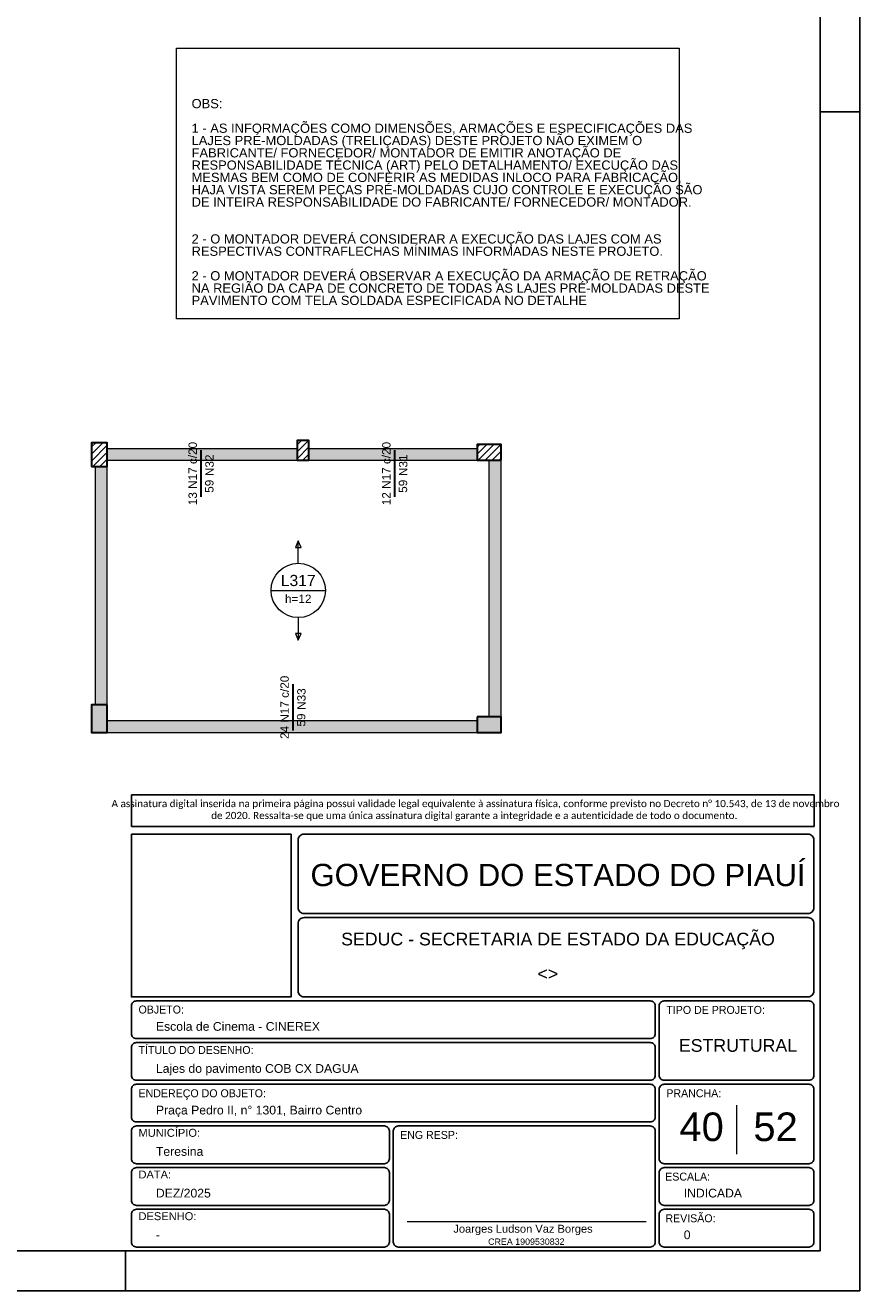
# Model space of a CAD drawing. Header units: millimetres. Extents: x 0 to 84.1, y 0 to 59.4.
# Tile 5 of 8: x 63.1 to 84.1, y 0 to 31.9. Entities that reach past the tile are written whole.
import ezdxf

# ---------------------------------------------------------------- set-up
doc = ezdxf.new("R2010")
doc.units = ezdxf.units.MM
doc.header["$MEASUREMENT"] = 0
doc.linetypes.add('NULL', pattern=[0])
doc.layers.get('0').update_dxf_attribs({"lineweight": 18})
for name, color, linetype, lineweight in [('CONTRAVENTAMENTOS', 4, 'Continuous', 9), ('Descrição da armadura', 7, 'Continuous', 0), ('DT-Armadura negativa', 4, 'Continuous', 30), ('DT-Hachura pilar em laje', 252, 'Continuous', 5), ('DT-Hachura viga em laje', 254, 'Continuous', 5), ('DT-Textos', 7, 'Continuous', 5), ('DT-Título', 3, 'Continuous', 20), ('FO-Pilares', 4, 'Continuous', 30), ('FO-Vigas', 1, 'Continuous', 20), ('Nível 1', 7, 'Continuous', 0), ('Textos', 7, 'Continuous', 9), ('Textos armaduras', 7, 'Continuous', 0)]:
    doc.layers.add(name, color=color, linetype=linetype, lineweight=lineweight)
for name, color, linetype in [('Pena 01', 1, 'Continuous'), ('SEDUC_MARF', 1, 'Continuous'), ('SEDUC_MARGG', 7, 'Continuous'), ('SEDUC_TXT01', 1, 'Continuous'), ('SEDUC_TXT02', 2, 'Continuous'), ('SEDUC_TXT05', 5, 'Continuous')]:
    doc.layers.add(name, color=color, linetype=linetype)
doc.styles.add('Arial', font='txt')
doc.styles.add('Calibri', font='txt')
doc.styles.add('TwCenMT', font='txt')

msp = doc.modelspace()

# ---------------------------------------------------------------- hatches: boundary and pattern name
at = {"layer": 'DT-Hachura pilar em laje', "linetype": 'Continuous'}
h = msp.add_hatch(dxfattribs=at)
h.set_pattern_fill('ANSI31', color=252, style=0)
h.paths.add_polyline_path([(64.742, 20.763), (64.942, 20.763), (65.142, 20.763), (65.142, 21.063), (65.142, 21.363), (64.942, 21.363), (64.742, 21.363), (64.742, 21.063)])
h = msp.add_hatch(dxfattribs=at)
h.set_pattern_fill('ANSI31', color=252, style=0)
h.paths.add_polyline_path([(69.922, 20.921), (70.072, 20.921), (70.222, 20.921), (70.222, 21.171), (70.222, 21.421), (70.072, 21.421), (69.922, 21.421), (69.922, 21.171)])
h = msp.add_hatch(dxfattribs=at)
h.set_pattern_fill('ANSI31', color=252, style=0)
h.paths.add_polyline_path([(75.063, 20.921), (75.063, 21.121), (75.063, 21.321), (74.763, 21.321), (74.463, 21.321), (74.463, 21.121), (74.463, 20.921), (74.763, 20.921)])
for points in [[(65.142, 14.761), (64.942, 14.761), (64.742, 14.761), (64.742, 14.411), (64.742, 14.061), (64.942, 14.061), (65.142, 14.061), (65.142, 14.411)], [(74.463, 14.461), (74.463, 14.261), (74.463, 14.061), (74.763, 14.061), (75.063, 14.061), (75.063, 14.261), (75.063, 14.461), (74.763, 14.461)]]:
    msp.add_hatch(color=252, dxfattribs=at).paths.add_polyline_path(points)
at = {"layer": 'DT-Hachura viga em laje', "linetype": 'Continuous'}
for points in [[(69.922, 21.221), (69.922, 21.221), (65.142, 21.221), (65.142, 20.921), (69.922, 20.921), (69.922, 21.221)], [(74.463, 21.221), (74.463, 21.221), (70.222, 21.221), (70.222, 20.921), (74.463, 20.921), (74.463, 21.221)], [(65.142, 20.763), (65.142, 20.763), (64.842, 20.763), (64.842, 14.761), (65.142, 14.761), (65.142, 20.763)], [(75.063, 20.921), (75.063, 20.921), (74.763, 20.921), (74.763, 14.461), (75.063, 14.461), (75.063, 20.921)], [(74.463, 14.361), (74.463, 14.361), (65.142, 14.361), (65.142, 14.061), (74.463, 14.061), (74.463, 14.361)]]:
    msp.add_hatch(color=254, dxfattribs=at).paths.add_polyline_path(points)

# ---------------------------------------------------------------- linework, layer by layer
msp.add_line((72.695, 1.742), (78.716, 1.742))
at = {"layer": 'CONTRAVENTAMENTOS'}
msp.add_lwpolyline([(66.885, 31.3), (79.554, 31.3), (79.554, 24.487), (66.885, 24.487)], close=True, dxfattribs=at)
at = {"layer": 'DT-Armadura negativa'}
for points in [[(67.507, 20.001), (67.507, 21.171)], [(72.388, 20.001), (72.388, 21.171)], [(69.823, 14.111), (69.823, 15.282)]]:
    msp.add_lwpolyline(points, dxfattribs=at)
at = {"layer": 'DT-Textos'}
for p, q in [((69.953, 18.891), (69.882, 18.722)), ((70.023, 18.722), (69.953, 18.891)), ((69.882, 18.722), (70.023, 18.722)), ((69.267, 17.641), (70.638, 17.641)), ((70.023, 16.56), (69.882, 16.56)), ((69.882, 16.56), (69.953, 16.391)), ((69.953, 16.391), (70.023, 16.56))]:
    msp.add_line(p, q, dxfattribs=at)
for points in [[(69.953, 18.327), (69.953, 18.891)], [(69.953, 16.956), (69.953, 16.391)]]:
    msp.add_lwpolyline(points, dxfattribs=at)
msp.add_circle((69.953, 17.641), 0.685, dxfattribs=at)
at = {"layer": 'FO-Pilares'}
for points in [[(64.742, 20.763), (64.942, 20.763), (65.142, 20.763), (65.142, 21.063), (65.142, 21.363), (64.942, 21.363), (64.742, 21.363), (64.742, 21.063), (64.742, 20.763)], [(69.922, 20.921), (70.072, 20.921), (70.222, 20.921), (70.222, 21.171), (70.222, 21.421), (70.072, 21.421), (69.922, 21.421), (69.922, 21.171), (69.922, 20.921)], [(75.063, 20.921), (75.063, 21.121), (75.063, 21.321), (74.763, 21.321), (74.463, 21.321), (74.463, 21.121), (74.463, 20.921), (74.763, 20.921), (75.063, 20.921)], [(65.142, 14.761), (64.942, 14.761), (64.742, 14.761), (64.742, 14.411), (64.742, 14.061), (64.942, 14.061), (65.142, 14.061), (65.142, 14.411), (65.142, 14.761)], [(74.463, 14.461), (74.463, 14.261), (74.463, 14.061), (74.763, 14.061), (75.063, 14.061), (75.063, 14.261), (75.063, 14.461), (74.763, 14.461), (74.463, 14.461)]]:
    msp.add_lwpolyline(points, close=True, dxfattribs=at)
at = {"layer": 'FO-Vigas'}
for p, q in [((65.142, 21.221), (69.922, 21.221)), ((70.222, 21.221), (74.463, 21.221)), ((64.842, 14.761), (64.842, 20.763)), ((65.142, 20.921), (69.922, 20.921)), ((65.142, 14.761), (65.142, 20.763)), ((70.222, 20.921), (74.463, 20.921)), ((74.763, 14.461), (74.763, 20.921)), ((75.063, 14.461), (75.063, 20.921)), ((65.142, 14.361), (74.463, 14.361)), ((65.142, 14.061), (74.463, 14.061))]:
    msp.add_line(p, q, dxfattribs=at)
at = {"layer": 'Nível 1'}
msp.add_line((80.998, 4.672), (80.998, 3.441), dxfattribs=at)
at = {"layer": 'Pena 01'}
for p, q in [((65.748, 12.495), (82.956, 12.495)), ((65.748, 12.495), (65.748, 11.697)), ((82.956, 12.495), (82.956, 11.697)), ((65.748, 11.697), (82.956, 11.697))]:
    msp.add_line(p, q, dxfattribs=at)
at = {"layer": 'SEDUC_MARF'}
for p, q in [((83.1, 29.7), (84.1, 29.7)), ((65.6, 1), (65.6, 0))]:
    msp.add_line(p, q, dxfattribs=at)
for points in [[(84.1, 59.4), (0, 59.4), (0, 0), (84.1, 0)], [(65.748, 11.497), (69.773, 11.497), (69.773, 7.4), (65.748, 7.4)]]:
    msp.add_lwpolyline(points, close=True, dxfattribs=at)
for points in [[(70.098, 9.5), (82.798, 9.5, 0.414214), (82.948, 9.65), (82.948, 9.65), (82.948, 11.35, 0.414214), (82.798, 11.5), (82.798, 11.5), (70.098, 11.5, 0.414214), (69.948, 11.35), (69.948, 11.35), (69.948, 9.65, 0.414214), (70.098, 9.5), (70.098, 9.5)], [(70.098, 7.4), (82.798, 7.4, 0.414214), (82.948, 7.55), (82.948, 7.55), (82.948, 9.25, 0.414214), (82.798, 9.4), (82.798, 9.4), (70.098, 9.4, 0.414214), (69.948, 9.25), (69.948, 9.25), (69.948, 7.55, 0.414214), (70.098, 7.4), (70.098, 7.4)], [(65.873, 7.3), (78.823, 7.3, -0.414214), (78.948, 7.175), (78.948, 7.175), (78.948, 6.475, -0.414214), (78.823, 6.35), (78.823, 6.35), (65.873, 6.35, -0.414214), (65.748, 6.475), (65.748, 6.475), (65.748, 7.175, -0.414214), (65.873, 7.3), (65.873, 7.3)], [(79.173, 5.3), (82.823, 5.3, 0.414214), (82.948, 5.425), (82.948, 5.425), (82.948, 7.175, 0.414214), (82.823, 7.3), (82.823, 7.3), (79.173, 7.3, 0.414214), (79.048, 7.175), (79.048, 7.175), (79.048, 5.425, 0.414214), (79.173, 5.3), (79.173, 5.3)], [(65.873, 6.25), (78.823, 6.25, -0.414214), (78.948, 6.125), (78.948, 6.125), (78.948, 5.425, -0.414214), (78.823, 5.3), (78.823, 5.3), (65.873, 5.3, -0.414214), (65.748, 5.425), (65.748, 5.425), (65.748, 6.125, -0.414214), (65.873, 6.25), (65.873, 6.25)], [(65.873, 5.2), (78.823, 5.2, -0.414214), (78.948, 5.075), (78.948, 5.075), (78.948, 4.375, -0.414214), (78.823, 4.25), (78.823, 4.25), (65.873, 4.25, -0.414214), (65.748, 4.375), (65.748, 4.375), (65.748, 5.075, -0.414214), (65.873, 5.2), (65.873, 5.2)], [(79.173, 3.2), (82.823, 3.2, 0.414214), (82.948, 3.325), (82.948, 3.325), (82.948, 5.075, 0.414214), (82.823, 5.2), (82.823, 5.2), (79.173, 5.2, 0.414214), (79.048, 5.075), (79.048, 5.075), (79.048, 3.325, 0.414214), (79.173, 3.2), (79.173, 3.2)], [(65.873, 4.15), (72.123, 4.15, -0.414214), (72.248, 4.025), (72.248, 4.025), (72.248, 3.325, -0.414214), (72.123, 3.2), (72.123, 3.2), (65.873, 3.2, -0.414214), (65.748, 3.325), (65.748, 3.325), (65.748, 4.025, -0.414214), (65.873, 4.15), (65.873, 4.15)], [(72.473, 4.15), (78.823, 4.15, -0.414214), (78.948, 4.025), (78.948, 4.025), (78.948, 1.225, -0.414214), (78.823, 1.1), (78.823, 1.1), (72.473, 1.1, -0.414214), (72.348, 1.225), (72.348, 1.225), (72.348, 4.025, -0.414214), (72.473, 4.15), (72.473, 4.15)], [(65.873, 3.1), (72.123, 3.1, -0.414214), (72.248, 2.975), (72.248, 2.975), (72.248, 2.275, -0.414214), (72.123, 2.15), (72.123, 2.15), (65.873, 2.15, -0.414214), (65.748, 2.275), (65.748, 2.275), (65.748, 2.975, -0.414214), (65.873, 3.1), (65.873, 3.1)], [(79.173, 3.1), (82.823, 3.1, -0.414214), (82.948, 2.975), (82.948, 2.975), (82.948, 2.275, -0.414214), (82.823, 2.15), (82.823, 2.15), (79.173, 2.15, -0.414214), (79.048, 2.275), (79.048, 2.275), (79.048, 2.975, -0.414214), (79.173, 3.1), (79.173, 3.1)], [(65.873, 2.05), (72.123, 2.05, -0.414214), (72.248, 1.925), (72.248, 1.925), (72.248, 1.225, -0.414214), (72.123, 1.1), (72.123, 1.1), (65.873, 1.1, -0.414214), (65.748, 1.225), (65.748, 1.225), (65.748, 1.925, -0.414214), (65.873, 2.05), (65.873, 2.05)], [(79.173, 2.05), (82.823, 2.05, -0.414214), (82.948, 1.925), (82.948, 1.925), (82.948, 1.225, -0.414214), (82.823, 1.1), (82.823, 1.1), (79.173, 1.1, -0.414214), (79.048, 1.225), (79.048, 1.225), (79.048, 1.925, -0.414214), (79.173, 2.05), (79.173, 2.05)]]:
    msp.add_lwpolyline(points, format="xyb", dxfattribs=at)
at = {"layer": 'SEDUC_MARGG'}
msp.add_lwpolyline([(2.5, 1), (83.1, 1), (83.1, 58.4), (2.5, 58.4)], close=True, dxfattribs=at)

# ---------------------------------------------------------------- texts
at = {"layer": 'Descrição da armadura', "linetype": 'NULL', "char_height": 0.2118, "rotation": 90.0002, "line_spacing_factor": 0.9, "style": 'Arial'}
for s, insert, width, attachment_point in [('13 N17 c/20', (67.402, 20.586), 3.1277, 8), ('N32', (67.826, 21.065), 1.06399, 9), ('12 N17 c/20', (72.282, 20.586), 3.1277, 8), ('N31', (72.706, 21.065), 1.06399, 9), ('24 N17 c/20', (69.717, 14.696), 3.1277, 8), ('N33', (70.141, 15.176), 1.06399, 9)]:
    msp.add_mtext(s, dxfattribs=dict(at, insert=insert, width=width, attachment_point=attachment_point))
at = {"layer": 'DT-Textos', "linetype": 'NULL', "attachment_point": 8, "line_spacing_factor": 0.798, "style": 'Arial'}
for s, insert, char_height, width in [('L317', (69.952, 17.747), 0.2824, 1.7352), ('h=12', (69.952, 17.324), 0.2118, 1.30642)]:
    msp.add_mtext(s, dxfattribs=dict(at, insert=insert, char_height=char_height, width=width))
at = {"layer": 'DT-Título', "linetype": 'NULL', "insert": (67.265, 24.828), "char_height": 0.232942, "width": 13.09048, "attachment_point": 7, "line_spacing_factor": 0.798, "style": 'Arial'}
msp.add_mtext('OBS:\\P\\P1 - AS INFORMAÇÕES COMO DIMENSÕES, ARMAÇÕES E ESPECIFICAÇÕES DAS LAJES PRÉ-MOLDADAS (TRELIÇADAS) DESTE PROJETO NÃO EXIMEM O FABRICANTE/ FORNECEDOR/ MONTADOR DE EMITIR ANOTAÇÃO DE RESPONSABILIDADE TÉCNICA (ART) PELO DETALHAMENTO/ EXECUÇÃO DAS MESMAS BEM COMO DE CONFERIR AS MEDIDAS INLOCO PARA FABRICAÇÃO, HAJA VISTA SEREM PEÇAS PRÉ-MOLDADAS CUJO CONTROLE E EXECUÇÃO SÃO DE INTEIRA RESPONSABILIDADE DO FABRICANTE/ FORNECEDOR/ MONTADOR.\\P\\P\\P2 - O MONTADOR DEVERÁ CONSIDERAR A EXECUÇÃO DAS LAJES COM AS RESPECTIVAS CONTRAFLECHAS MÍNIMAS INFORMADAS NESTE PROJETO. \\P\\P2 - O MONTADOR DEVERÁ OBSERVAR A EXECUÇÃO DA ARMAÇÃO DE RETRAÇÃO NA REGIÃO DA CAPA DE CONCRETO DE TODAS AS LAJES PRÉ-MOLDADAS DESTE PAVIMENTO COM TELA SOLDADA ESPECIFICADA NO DETALHE', dxfattribs=at)
at = {"layer": 'Pena 01', "color": 3, "linetype": 'NULL', "insert": (74.388, 12.098), "char_height": 0.180371, "width": 18.64594, "attachment_point": 5, "style": 'Calibri'}
msp.add_mtext(' A assinatura digital inserida na primeira página possui validade legal equivalente à assinatura física, conforme previsto no Decreto n%%d 10.543, de 13 de novembro de 2020. Ressalta-se que uma única assinatura digital garante a integridade e a autenticidade de todo o documento.', dxfattribs=at)
at = {"layer": 'SEDUC_TXT01', "linetype": 'NULL', "char_height": 0.2, "width": 17.8054, "attachment_point": 1}
for s, insert, style in [('OBJETO:', (65.928, 7.183), 'TwCenMT'), ('TIPO DE PROJETO:', (79.228, 7.174), 'TwCenMT'), ('TÍTULO DO DESENHO:', (65.928, 6.163), 'TwCenMT'), ('ENDEREÇO DO OBJETO:', (65.928, 5.074), 'TwCenMT'), ('PRANCHA:', (79.228, 5.074), 'TwCenMT'), ('MUNICÍPIO:', (65.927, 4.077), 'Arial'), ('ENG RESP:', (72.519, 4.024), 'TwCenMT'), ('DATA:', (65.927, 3.027), 'Arial'), ('ESCALA:', (79.199, 2.974), 'TwCenMT'), ('DESENHO:', (65.927, 1.977), 'Arial'), ('REVISÃO:', (79.204, 1.924), 'TwCenMT')]:
    msp.add_mtext(s, dxfattribs=dict(at, insert=insert, style=style))
at = {"layer": 'SEDUC_TXT02', "linetype": 'NULL', "attachment_point": 8, "line_spacing_factor": 0.9, "style": 'Arial'}
for s, insert, char_height, width in [('SEDUC - SECRETARIA DE ESTADO DA EDUCAÇÃO ', (76.498, 8.6), 0.32, 21.75895), ('Joarges Ludson Vaz Borges', (75.616, 1.4), 0.2, 7.03555), ('CREA 1909530832', (75.7, 1.153), 0.16, 3.79178)]:
    msp.add_mtext(s, dxfattribs=dict(at, insert=insert, char_height=char_height, width=width))
at = {"layer": 'SEDUC_TXT05', "linetype": 'NULL', "insert": (76.498, 10.185), "char_height": 0.56, "width": 24.87697, "attachment_point": 8, "line_spacing_factor": 0.9, "style": 'Arial'}
msp.add_mtext('GOVERNO DO ESTADO DO PIAUÍ', dxfattribs=at)
at = {"layer": 'Textos', "linetype": 'NULL', "line_spacing_factor": 0.9, "style": 'Arial'}
for s, insert, char_height, width, attachment_point in [('<>', (76.241, 7.827), 0.32, 1.06781, 8), ('Escola de Cinema - CINEREX', (66.366, 6.545), 0.22, 8.10953, 7), ('ESTRUTURAL', (81.033, 6.014), 0.32, 5.90738, 8), ('Lajes do pavimento COB CX DAGUA', (66.366, 5.422), 0.22, 10.0109, 7), ('Praça Pedro II, n%%d 1301, Bairro Centro', (66.366, 4.372), 0.22, 10.16441, 7), ('40', (80.117, 3.759), 0.72, 2.26461, 8), ('52', (81.98, 3.759), 0.72, 2.26461, 8), ('Teresina', (66.366, 3.395), 0.22, 2.37438, 7), ('DEZ/2025', (66.366, 2.345), 0.22, 2.74146, 7), ('INDICADA', (79.666, 2.345), 0.22, 2.90699, 7), ('-', (66.366, 1.295), 0.22, 0.2398, 7), ('0', (79.666, 1.295), 0.22, 0.37369, 7)]:
    msp.add_mtext(s, dxfattribs=dict(at, insert=insert, char_height=char_height, width=width, attachment_point=attachment_point))
at = {"layer": 'Textos armaduras', "linetype": 'NULL', "char_height": 0.2118, "width": 1.04514, "attachment_point": 1, "rotation": 90.0002, "line_spacing_factor": 0.9, "style": 'Arial'}
for insert in [(67.605, 20.101), (72.485, 20.101), (69.92, 14.211)]:
    msp.add_mtext('59', dxfattribs=dict(at, insert=insert))

doc.saveas('drawing.dxf')
